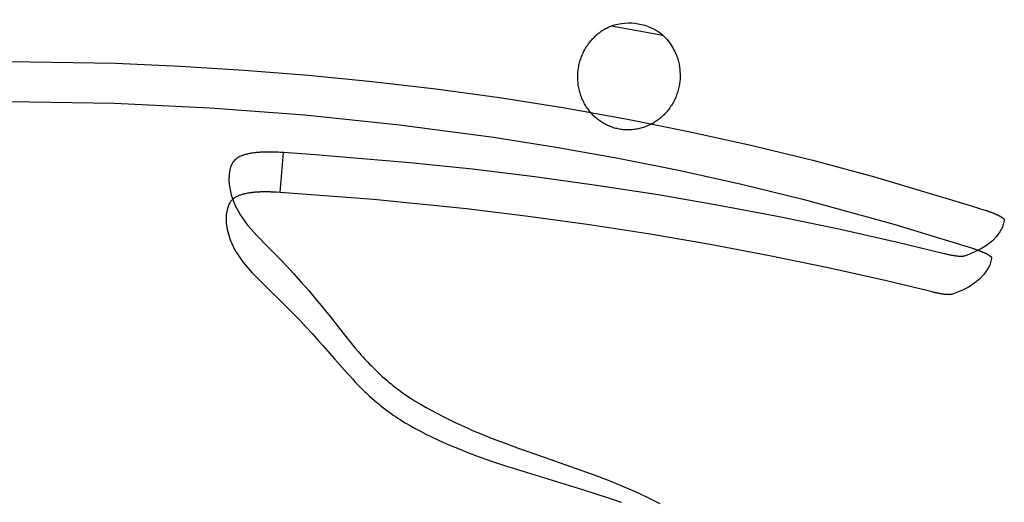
# Model space of a CAD drawing. Extents: x 603 to 1103, y 2695 to 3213.
# Tile 6 of 6: x 861 to 1103, y 3094 to 3213. Entities that reach past the tile are written whole.
import ezdxf

# ---------------------------------------------------------------- set-up
doc = ezdxf.new("R2010")
doc.units = 0
doc.layers.add('CAPA_01', color=12, linetype='CONTINUOUS')
doc.layers.add('PATAS_MADERA_CON_METAL', color=70, linetype='CONTINUOUS')

msp = doc.modelspace()

# ---------------------------------------------------------------- linework, layer by layer
at = {"layer": 'CAPA_01'}
msp.add_line((924.95, 3170.62, 682.31), (925.8, 3180.42, 680.52), dxfattribs=at)
for points in [[(852.89, 3202.93, 788.58), (884.55, 3202.38, 788.59), (900.36, 3201.69, 788.62), (916.15, 3200.73, 788.65), (931.9, 3199.47, 788.69), (947.63, 3197.93, 788.75), (963.29, 3196.09, 788.82), (978.92, 3193.95, 788.92), (994.48, 3191.49, 789.03), (1009.98, 3188.73, 789.17), (1025.4, 3185.65, 789.33), (1040.75, 3182.25, 789.51), (1055.99, 3178.53, 789.73), (1071.15, 3174.48, 789.98), (1093.67, 3167.78, 790.4), (1098.33, 3166.29, 790.5), (1098.63, 3166.2, 790.51), (1098.73, 3166.16, 790.51), (1098.84, 3166.13, 790.5), (1098.96, 3166.09, 790.5), (1099.07, 3166.05, 790.49), (1099.18, 3166.01, 790.47), (1099.3, 3165.97, 790.46), (1099.42, 3165.93, 790.44), (1099.53, 3165.88, 790.42), (1099.64, 3165.84, 790.39), (1099.76, 3165.8, 790.37), (1099.87, 3165.76, 790.34), (1099.98, 3165.72, 790.31), (1100.09, 3165.67, 790.27), (1100.2, 3165.63, 790.23), (1100.31, 3165.59, 790.19), (1100.42, 3165.54, 790.15), (1100.53, 3165.5, 790.1), (1100.63, 3165.46, 790.05), (1100.73, 3165.41, 790), (1100.84, 3165.37, 789.94), (1100.94, 3165.32, 789.89), (1101.04, 3165.28, 789.83), (1101.14, 3165.24, 789.76), (1101.23, 3165.19, 789.7), (1101.33, 3165.15, 789.63), (1101.42, 3165.11, 789.56), (1101.51, 3165.06, 789.49), (1101.6, 3165.02, 789.41), (1101.68, 3164.98, 789.33), (1101.77, 3164.94, 789.25), (1101.85, 3164.89, 789.17), (1101.93, 3164.85, 789.09), (1102.01, 3164.81, 789), (1102.08, 3164.77, 788.91), (1102.16, 3164.73, 788.82), (1102.23, 3164.69, 788.73), (1102.29, 3164.65, 788.64), (1102.36, 3164.61, 788.54), (1102.42, 3164.57, 788.45), (1102.48, 3164.53, 788.35), (1102.54, 3164.5, 788.24), (1102.6, 3164.46, 788.14), (1102.65, 3164.42, 788.04), (1102.7, 3164.39, 787.93), (1102.75, 3164.35, 787.82), (1102.79, 3164.32, 787.71), (1102.84, 3164.28, 787.6), (1102.88, 3164.25, 787.49), (1102.91, 3164.22, 787.38), (1102.95, 3164.19, 787.26), (1102.98, 3164.15, 787.14), (1103, 3164.12, 787.03), (1103.03, 3164.09, 786.91), (1103.05, 3164.07, 786.79), (1103.07, 3164.04, 786.67), (1103.09, 3164.01, 786.56), (1103.1, 3163.99, 786.44), (1103.11, 3163.96, 786.32), (1103.11, 3163.94, 786.21), (1103.12, 3163.92, 786.09), (1103.12, 3163.89, 785.97), (1103.03, 3163.38, 782.94), (1102.65, 3162.12, 775.41), (1102.05, 3160.92, 767.9), (1101.23, 3159.78, 760.44), (1100.2, 3158.72, 753.02), (1098.95, 3157.73, 745.66), (1097.5, 3156.82, 738.36), (1095.85, 3155.99, 731.13), (1094.01, 3155.25, 723.98), (1093.27, 3155, 721.31), (1093.14, 3154.95, 720.87), (1093.07, 3154.94, 720.66), (1092.99, 3154.92, 720.43), (1092.9, 3154.91, 720.22), (1092.81, 3154.9, 720.01), (1092.71, 3154.89, 719.8), (1092.61, 3154.89, 719.59), (1092.49, 3154.89, 719.39), (1092.38, 3154.89, 719.19), (1092.25, 3154.89, 719), (1092.12, 3154.9, 718.81), (1091.99, 3154.91, 718.62), (1091.85, 3154.92, 718.44), (1091.7, 3154.93, 718.26), (1091.55, 3154.95, 718.09), (1091.39, 3154.97, 717.92), (1091.23, 3154.99, 717.76), (1091.07, 3155.01, 717.6), (1090.89, 3155.04, 717.44), (1090.72, 3155.06, 717.29), (1090.53, 3155.1, 717.15), (1090.35, 3155.13, 717.01), (1090.16, 3155.16, 716.87), (1089.97, 3155.2, 716.75), (1089.77, 3155.24, 716.63), (1089.57, 3155.28, 716.51), (1089.37, 3155.32, 716.4), (1089.13, 3155.37, 716.28), (1088.91, 3155.42, 716.18), (1088.71, 3155.47, 716.1), (1088.51, 3155.52, 716.02), (1088.31, 3155.57, 715.95), (1087.63, 3155.74, 715.73), (1076.88, 3158.34, 712.35), (1062.38, 3161.61, 708.03), (1047.75, 3164.64, 703.97), (1032.9, 3167.45, 700.13), (1017.94, 3170.02, 696.57), (1002.82, 3172.36, 693.26), (987.6, 3174.46, 690.23), (972.26, 3176.32, 687.47), (956.84, 3177.94, 684.96), (933.58, 3179.91, 681.59), (925.8, 3180.42, 680.52)], [(852.89, 3193.09, 790.35), (884.21, 3192.54, 790.36), (907.65, 3191.42, 790.4), (931.03, 3189.67, 790.45), (954.31, 3187.27, 790.54), (977.47, 3184.21, 790.67), (992.83, 3181.79, 790.77), (1008.14, 3179.05, 790.9), (1023.35, 3176.02, 791.05), (1038.49, 3172.66, 791.23), (1053.53, 3168.99, 791.43), (1075.9, 3162.87, 791.8), (1095.27, 3156.92, 792.17), (1095.56, 3156.83, 792.17), (1095.65, 3156.8, 792.17), (1095.77, 3156.76, 792.17), (1095.88, 3156.72, 792.16), (1095.99, 3156.68, 792.15), (1096.1, 3156.64, 792.14), (1096.22, 3156.6, 792.12), (1096.33, 3156.56, 792.1), (1096.45, 3156.52, 792.08), (1096.56, 3156.48, 792.06), (1096.67, 3156.44, 792.03), (1096.78, 3156.39, 792), (1096.89, 3156.35, 791.97), (1097, 3156.31, 791.93), (1097.11, 3156.27, 791.9), (1097.21, 3156.22, 791.85), (1097.32, 3156.18, 791.81), (1097.43, 3156.14, 791.76), (1097.53, 3156.1, 791.72), (1097.63, 3156.05, 791.66), (1097.73, 3156.01, 791.61), (1097.83, 3155.97, 791.55), (1097.93, 3155.92, 791.49), (1098.03, 3155.88, 791.43), (1098.12, 3155.84, 791.36), (1098.22, 3155.79, 791.3), (1098.31, 3155.75, 791.23), (1098.4, 3155.71, 791.15), (1098.48, 3155.67, 791.08), (1098.57, 3155.62, 791), (1098.65, 3155.58, 790.92), (1098.73, 3155.54, 790.84), (1098.81, 3155.5, 790.76), (1098.89, 3155.46, 790.67), (1098.96, 3155.42, 790.58), (1099.03, 3155.38, 790.49), (1099.1, 3155.34, 790.4), (1099.17, 3155.3, 790.31), (1099.23, 3155.26, 790.21), (1099.3, 3155.22, 790.12), (1099.36, 3155.19, 790.02), (1099.41, 3155.15, 789.92), (1099.47, 3155.11, 789.81), (1099.52, 3155.07, 789.71), (1099.57, 3155.04, 789.6), (1099.62, 3155, 789.5), (1099.66, 3154.97, 789.39), (1099.7, 3154.94, 789.28), (1099.74, 3154.9, 789.17), (1099.78, 3154.87, 789.05), (1099.81, 3154.84, 788.94), (1099.84, 3154.81, 788.82), (1099.87, 3154.78, 788.7), (1099.89, 3154.75, 788.59), (1099.92, 3154.72, 788.47), (1099.93, 3154.69, 788.35), (1099.95, 3154.67, 788.24), (1099.96, 3154.64, 788.12), (1099.97, 3154.62, 788.01), (1099.98, 3154.59, 787.89), (1099.98, 3154.57, 787.77), (1099.98, 3154.55, 787.65), (1099.9, 3154.03, 784.64), (1099.52, 3152.78, 777.14), (1098.93, 3151.58, 769.66), (1098.12, 3150.44, 762.21), (1097.11, 3149.37, 754.8), (1095.88, 3148.38, 747.43), (1094.45, 3147.46, 740.13), (1092.83, 3146.62, 732.89), (1090.78, 3145.78, 724.82), (1090.16, 3145.57, 722.59), (1090.09, 3145.55, 722.38), (1090.01, 3145.53, 722.16), (1089.93, 3145.52, 721.94), (1089.84, 3145.51, 721.73), (1089.74, 3145.5, 721.52), (1089.64, 3145.5, 721.31), (1089.53, 3145.49, 721.11), (1089.41, 3145.5, 720.91), (1089.29, 3145.5, 720.72), (1089.16, 3145.5, 720.52), (1089.03, 3145.51, 720.34), (1088.89, 3145.52, 720.15), (1088.74, 3145.53, 719.98), (1088.59, 3145.55, 719.8), (1088.44, 3145.57, 719.63), (1088.28, 3145.59, 719.47), (1088.12, 3145.61, 719.31), (1087.95, 3145.63, 719.16), (1087.77, 3145.66, 719), (1087.59, 3145.69, 718.86), (1087.41, 3145.72, 718.72), (1087.22, 3145.76, 718.59), (1087.04, 3145.79, 718.46), (1086.84, 3145.83, 718.34), (1086.64, 3145.87, 718.22), (1086.44, 3145.91, 718.11), (1086.32, 3145.94, 718.05), (1086.21, 3145.96, 718), (1086, 3146.01, 717.9), (1085.8, 3146.06, 717.81), (1085.6, 3146.11, 717.73), (1085.4, 3146.16, 717.66), (1084.73, 3146.32, 717.44), (1074.13, 3148.88, 714.06), (1059.82, 3152.1, 709.76), (1045.39, 3155.08, 705.7), (1030.73, 3157.84, 701.88), (1015.97, 3160.37, 698.32), (1001.03, 3162.68, 695.03), (986, 3164.74, 692.01), (970.85, 3166.58, 689.25), (947.97, 3168.89, 685.58), (924.95, 3170.62, 682.31)], [(925.8, 3180.42, 680.52), (924.92, 3180.47, 680.38), (924.47, 3180.5, 680.3), (924.04, 3180.52, 680.2), (923.82, 3180.53, 680.15), (923.6, 3180.53, 680.09), (923.39, 3180.54, 680.03), (923.18, 3180.55, 679.96), (922.97, 3180.55, 679.89), (922.76, 3180.55, 679.82), (922.55, 3180.56, 679.74), (922.34, 3180.56, 679.65), (922.14, 3180.56, 679.57), (921.93, 3180.56, 679.47), (921.73, 3180.56, 679.38), (921.54, 3180.56, 679.28), (921.34, 3180.55, 679.17), (921.15, 3180.55, 679.06), (920.96, 3180.54, 678.95), (920.77, 3180.54, 678.83), (920.59, 3180.53, 678.71), (920.41, 3180.52, 678.59), (920.23, 3180.51, 678.46), (920.05, 3180.5, 678.32), (919.88, 3180.49, 678.19), (919.71, 3180.48, 678.05), (919.54, 3180.46, 677.9), (919.37, 3180.45, 677.75), (919.21, 3180.44, 677.6), (919.06, 3180.42, 677.45), (918.9, 3180.4, 677.3), (918.75, 3180.39, 677.14), (918.61, 3180.37, 676.98), (918.46, 3180.35, 676.82), (918.18, 3180.31, 676.49), (917.91, 3180.27, 676.15), (917.66, 3180.23, 675.8), (917.41, 3180.18, 675.44), (917.17, 3180.13, 675.08), (916.95, 3180.08, 674.71), (916.73, 3180.03, 674.33), (916.53, 3179.98, 673.95), (916.33, 3179.92, 673.57), (916.14, 3179.86, 673.18), (915.97, 3179.8, 672.79), (915.8, 3179.75, 672.4), (915.64, 3179.69, 672.01), (915.33, 3179.56, 671.21), (915.06, 3179.43, 670.41), (914.81, 3179.3, 669.59), (914.58, 3179.17, 668.77), (914.37, 3179.03, 667.95), (914.18, 3178.9, 667.12), (914.01, 3178.76, 666.29), (913.85, 3178.62, 665.45), (913.58, 3178.33, 663.78), (913.36, 3178.04, 662.1), (913.18, 3177.74, 660.41), (912.79, 3176.84, 655.33), (912.62, 3176.23, 651.95), (912.4, 3175.01, 645.14), (912.33, 3173.79, 638.31), (912.39, 3172.55, 631.45), (912.88, 3170.07, 617.58), (913.81, 3167.57, 603.49), (915.17, 3165.08, 589.11), (916.97, 3162.61, 574.4), (919.21, 3160.08, 559.43), (921.85, 3157.35, 544.44), (923.32, 3155.87, 537), (924.88, 3154.28, 529.64), (926.53, 3152.56, 522.39), (928.26, 3150.7, 515.28), (930.08, 3148.69, 508.32), (931.02, 3147.62, 504.93), (931.99, 3146.49, 501.57), (932.98, 3145.33, 498.28), (934.01, 3144.1, 495.03), (935.05, 3142.83, 491.87), (936.13, 3141.5, 488.75), (937.23, 3140.12, 485.73), (938.39, 3138.68, 482.77), (939.58, 3137.18, 479.9), (940.82, 3135.63, 477.11), (941.45, 3134.83, 475.76), (942.1, 3134.02, 474.42), (942.77, 3133.19, 473.11), (943.46, 3132.34, 471.82), (944.17, 3131.49, 470.56), (944.91, 3130.62, 469.33), (945.29, 3130.18, 468.73), (945.68, 3129.75, 468.14), (946.09, 3129.31, 467.55), (946.51, 3128.87, 466.98), (946.95, 3128.43, 466.42), (947.41, 3128, 465.87), (949.22, 3126.22, 463.72), (949.69, 3125.77, 463.2), (950.18, 3125.32, 462.7), (950.68, 3124.88, 462.2), (951.2, 3124.44, 461.72), (951.72, 3124, 461.24), (952.26, 3123.56, 460.77), (952.8, 3123.12, 460.31), (953.36, 3122.69, 459.87), (953.93, 3122.26, 459.43), (954.51, 3121.83, 459), (955.1, 3121.4, 458.58), (955.7, 3120.98, 458.17), (956.32, 3120.57, 457.78), (956.94, 3120.16, 457.39), (958.22, 3119.34, 456.64), (959.53, 3118.55, 455.93), (960.88, 3117.77, 455.25), (962.25, 3117.01, 454.6), (963.65, 3116.25, 453.98), (965.07, 3115.52, 453.4), (966.52, 3114.8, 452.83), (967.98, 3114.09, 452.3), (969.47, 3113.4, 451.79), (970.97, 3112.73, 451.3), (972.49, 3112.06, 450.84), (974.03, 3111.42, 450.4), (977.14, 3110.17, 449.59), (980.29, 3108.96, 448.85), (983.49, 3107.79, 448.17), (989.93, 3105.53, 446.96), (996.4, 3103.28, 445.91), (1002.85, 3100.95, 444.95), (1006.04, 3099.73, 444.5), (1009.21, 3098.45, 444.05), (1012.33, 3097.1, 443.62), (1015.4, 3095.66, 443.19), (1016.91, 3094.91, 442.97), (1018.39, 3094.13, 442.76)], [(924.95, 3170.62, 682.31), (924.07, 3170.67, 682.18), (923.64, 3170.7, 682.09), (923.42, 3170.71, 682.05), (923.2, 3170.71, 682), (922.99, 3170.72, 681.94), (922.78, 3170.73, 681.89), (922.56, 3170.74, 681.83), (922.36, 3170.74, 681.76), (922.15, 3170.75, 681.69), (921.94, 3170.75, 681.62), (921.73, 3170.75, 681.54), (921.53, 3170.76, 681.45), (921.33, 3170.76, 681.36), (921.13, 3170.76, 681.27), (920.93, 3170.75, 681.17), (920.73, 3170.75, 681.07), (920.54, 3170.75, 680.97), (920.35, 3170.74, 680.86), (920.16, 3170.74, 680.75), (919.98, 3170.73, 680.63), (919.8, 3170.72, 680.51), (919.62, 3170.72, 680.38), (919.44, 3170.71, 680.25), (919.27, 3170.7, 680.12), (919.1, 3170.68, 679.98), (918.93, 3170.67, 679.84), (918.76, 3170.66, 679.7), (918.6, 3170.64, 679.55), (918.44, 3170.63, 679.4), (918.28, 3170.61, 679.25), (918.13, 3170.6, 679.1), (917.98, 3170.58, 678.94), (917.84, 3170.56, 678.78), (917.69, 3170.54, 678.62), (917.42, 3170.51, 678.29), (917.15, 3170.46, 677.95), (916.9, 3170.42, 677.6), (916.65, 3170.37, 677.24), (916.42, 3170.32, 676.88), (916.2, 3170.27, 676.51), (915.99, 3170.22, 676.13), (915.78, 3170.17, 675.75), (915.59, 3170.11, 675.37), (915.4, 3170.05, 674.98), (915.23, 3170, 674.59), (915.06, 3169.94, 674.2), (914.9, 3169.88, 673.81), (914.6, 3169.75, 673.01), (914.33, 3169.62, 672.2), (914.09, 3169.49, 671.39), (913.86, 3169.36, 670.57), (913.65, 3169.22, 669.74), (913.47, 3169.09, 668.92), (913.29, 3168.95, 668.08), (913, 3168.66, 666.41), (912.76, 3168.37, 664.73), (912.56, 3168.08, 663.05), (912.33, 3167.63, 660.51), (912.01, 3166.72, 655.43), (911.72, 3165.2, 646.92), (911.7, 3163.04, 634.92), (911.93, 3161.48, 626.27), (912.66, 3158.99, 612.26), (913.84, 3156.48, 597.99), (915.93, 3153.36, 579.68), (918.11, 3150.86, 564.78), (920.72, 3148.22, 549.93), (922.94, 3146.07, 538.96), (924.54, 3144.51, 531.77), (926.23, 3142.84, 524.73), (928, 3141.05, 517.86), (929.87, 3139.11, 511.2), (931.32, 3137.56, 506.37), (932.83, 3135.92, 501.67), (934.4, 3134.18, 497.13), (935.48, 3132.97, 494.21), (936.03, 3132.34, 492.76), (937.16, 3131.07, 489.97), (938.33, 3129.74, 487.25), (939.54, 3128.37, 484.63), (940.79, 3126.96, 482.1), (941.43, 3126.24, 480.88), (942.08, 3125.52, 479.69), (942.76, 3124.77, 478.51), (943.45, 3124.02, 477.36), (944.17, 3123.26, 476.25), (944.91, 3122.5, 475.16), (945.29, 3122.11, 474.63), (945.68, 3121.73, 474.11), (946.09, 3121.34, 473.6), (946.51, 3120.96, 473.1), (946.95, 3120.57, 472.6), (948.76, 3119.02, 470.7), (949.22, 3118.63, 470.23), (949.69, 3118.23, 469.78), (950.18, 3117.84, 469.33), (950.68, 3117.45, 468.9), (951.19, 3117.06, 468.47), (951.72, 3116.68, 468.05), (952.25, 3116.29, 467.64), (952.8, 3115.91, 467.24), (953.35, 3115.53, 466.85), (953.92, 3115.15, 466.46), (954.49, 3114.77, 466.09), (955.09, 3114.4, 465.72), (955.69, 3114.03, 465.36), (956.92, 3113.31, 464.67), (958.19, 3112.6, 464.02), (959.5, 3111.9, 463.4), (960.84, 3111.22, 462.8), (962.2, 3110.55, 462.24), (963.59, 3109.89, 461.7), (965.01, 3109.25, 461.18), (966.45, 3108.61, 460.69), (967.91, 3108, 460.23), (969.38, 3107.4, 459.78), (970.87, 3106.81, 459.36), (973.91, 3105.67, 458.58), (977, 3104.58, 457.88), (980.14, 3103.53, 457.24), (986.52, 3101.53, 456.13), (999.34, 3097.63, 454.35), (1005.69, 3095.56, 453.58), (1008.82, 3094.45, 453.21)]]:
    msp.add_polyline3d(points, dxfattribs=at)
at = {"layer": 'PATAS_MADERA_CON_METAL', "color": 7}
msp.add_line((1006.45, 3211.57), (1019.1, 3209.33), dxfattribs=at)
msp.add_line((1006.45, 3211.57), (1019.1, 3209.33), dxfattribs=at)
msp.add_lwpolyline([(1023.38, 3199.39), (1023.37, 3199.06), (1023.36, 3198.74), (1023.34, 3198.42), (1023.31, 3198.09), (1023.28, 3197.77), (1023.23, 3197.45), (1023.18, 3197.13), (1023.12, 3196.81), (1023.06, 3196.49), (1022.98, 3196.17), (1022.9, 3195.86), (1022.82, 3195.54), (1022.72, 3195.23), (1022.62, 3194.92), (1022.51, 3194.62), (1022.39, 3194.31), (1022.27, 3194.01), (1022.14, 3193.72), (1022, 3193.42), (1021.86, 3193.13), (1021.7, 3192.84), (1021.55, 3192.56), (1021.38, 3192.28), (1021.21, 3192.01), (1021.03, 3191.74), (1020.85, 3191.47), (1020.66, 3191.21), (1020.47, 3190.95), (1020.26, 3190.7), (1020.06, 3190.45), (1019.84, 3190.21), (1019.62, 3189.97), (1019.4, 3189.75), (1019.17, 3189.52), (1018.94, 3189.3), (1018.7, 3189.09), (1018.46, 3188.88), (1018.21, 3188.68), (1017.95, 3188.49), (1017.69, 3188.3), (1017.43, 3188.12), (1017.17, 3187.95), (1016.9, 3187.78), (1016.62, 3187.62), (1016.35, 3187.47), (1016.07, 3187.32), (1015.78, 3187.18), (1015.49, 3187.05), (1015.2, 3186.93), (1014.91, 3186.81), (1014.62, 3186.7), (1014.32, 3186.6), (1014.02, 3186.51), (1013.72, 3186.42), (1013.41, 3186.34), (1013.11, 3186.27), (1012.8, 3186.21), (1012.49, 3186.16), (1012.18, 3186.11), (1011.87, 3186.07), (1011.56, 3186.04), (1011.25, 3186.02), (1010.94, 3186), (1010.63, 3186), (1010.32, 3186), (1010.01, 3186.01), (1009.7, 3186.03), (1009.39, 3186.06), (1009.08, 3186.09), (1008.77, 3186.13), (1008.46, 3186.18), (1008.16, 3186.24), (1007.85, 3186.31), (1007.55, 3186.38), (1007.25, 3186.46), (1006.95, 3186.55), (1006.66, 3186.65), (1006.36, 3186.76), (1006.07, 3186.87), (1005.79, 3186.99), (1005.5, 3187.12), (1005.22, 3187.25), (1004.94, 3187.4), (1004.67, 3187.55), (1004.4, 3187.7), (1004.13, 3187.87), (1003.87, 3188.04), (1003.61, 3188.22), (1003.36, 3188.4), (1003.11, 3188.59), (1002.86, 3188.79), (1002.62, 3189), (1002.39, 3189.21), (1002.16, 3189.42), (1001.93, 3189.64), (1001.72, 3189.87), (1001.5, 3190.11), (1001.29, 3190.35), (1001.09, 3190.59), (1000.9, 3190.84), (1000.71, 3191.1), (1000.52, 3191.36), (1000.35, 3191.62), (1000.18, 3191.89), (1000.01, 3192.16), (999.85, 3192.44), (999.7, 3192.72), (999.56, 3193.01), (999.42, 3193.3), (999.29, 3193.59), (999.16, 3193.89), (999.05, 3194.19), (998.94, 3194.49), (998.84, 3194.8), (998.74, 3195.11), (998.65, 3195.42), (998.57, 3195.73), (998.5, 3196.04), (998.43, 3196.36), (998.38, 3196.68), (998.32, 3197), (998.28, 3197.32), (998.25, 3197.64), (998.22, 3197.97), (998.2, 3198.29), (998.19, 3198.62), (998.18, 3198.94), (998.18, 3199.27), (998.19, 3199.59), (998.21, 3199.92), (998.24, 3200.24), (998.27, 3200.56), (998.31, 3200.89), (998.36, 3201.21), (998.41, 3201.53), (998.48, 3201.85), (998.55, 3202.17), (998.62, 3202.48), (998.71, 3202.79), (998.8, 3203.11), (998.9, 3203.41), (999.01, 3203.72), (999.12, 3204.03), (999.24, 3204.33), (999.37, 3204.62), (999.5, 3204.92), (999.64, 3205.21), (999.79, 3205.5), (999.94, 3205.78), (1000.11, 3206.06), (1000.27, 3206.33), (1000.45, 3206.61), (1000.62, 3206.87), (1000.81, 3207.13), (1001, 3207.39), (1001.2, 3207.64), (1001.4, 3207.89), (1001.61, 3208.13), (1001.82, 3208.37), (1002.04, 3208.6), (1002.27, 3208.83), (1002.5, 3209.05), (1002.73, 3209.26), (1002.97, 3209.47), (1003.21, 3209.67), (1003.46, 3209.87), (1003.72, 3210.05), (1003.97, 3210.24), (1004.23, 3210.41), (1004.5, 3210.58), (1004.77, 3210.74), (1005.04, 3210.9), (1005.31, 3211.05), (1005.59, 3211.19), (1005.87, 3211.33), (1006.16, 3211.45), (1006.45, 3211.57)], dxfattribs=at)
msp.add_lwpolyline([(1023.38, 3199.39), (1023.37, 3199.06), (1023.36, 3198.74), (1023.34, 3198.42), (1023.31, 3198.09), (1023.28, 3197.77), (1023.23, 3197.45), (1023.18, 3197.13), (1023.12, 3196.81), (1023.06, 3196.49), (1022.98, 3196.17), (1022.9, 3195.86), (1022.82, 3195.54), (1022.72, 3195.23), (1022.62, 3194.92), (1022.51, 3194.62), (1022.39, 3194.31), (1022.27, 3194.01), (1022.14, 3193.72), (1022, 3193.42), (1021.86, 3193.13), (1021.7, 3192.84), (1021.55, 3192.56), (1021.38, 3192.28), (1021.21, 3192.01), (1021.03, 3191.74), (1020.85, 3191.47), (1020.66, 3191.21), (1020.47, 3190.95), (1020.26, 3190.7), (1020.06, 3190.45), (1019.84, 3190.21), (1019.62, 3189.97), (1019.4, 3189.75), (1019.17, 3189.52), (1018.94, 3189.3), (1018.7, 3189.09), (1018.46, 3188.88), (1018.21, 3188.68), (1017.95, 3188.49), (1017.69, 3188.3), (1017.43, 3188.12), (1017.17, 3187.95), (1016.9, 3187.78), (1016.62, 3187.62), (1016.35, 3187.47), (1016.07, 3187.32), (1015.78, 3187.18), (1015.49, 3187.05), (1015.2, 3186.93), (1014.91, 3186.81), (1014.62, 3186.7), (1014.32, 3186.6), (1014.02, 3186.51), (1013.72, 3186.42), (1013.41, 3186.34), (1013.11, 3186.27), (1012.8, 3186.21), (1012.49, 3186.16), (1012.18, 3186.11), (1011.87, 3186.07), (1011.56, 3186.04), (1011.25, 3186.02), (1010.94, 3186), (1010.63, 3186), (1010.32, 3186), (1010.01, 3186.01), (1009.7, 3186.03), (1009.39, 3186.06), (1009.08, 3186.09), (1008.77, 3186.13), (1008.46, 3186.18), (1008.16, 3186.24), (1007.85, 3186.31), (1007.55, 3186.38), (1007.25, 3186.46), (1006.95, 3186.55), (1006.66, 3186.65), (1006.36, 3186.76), (1006.07, 3186.87), (1005.79, 3186.99), (1005.5, 3187.12), (1005.22, 3187.25), (1004.94, 3187.4), (1004.67, 3187.55), (1004.4, 3187.7), (1004.13, 3187.87), (1003.87, 3188.04), (1003.61, 3188.22), (1003.36, 3188.4), (1003.11, 3188.59), (1002.86, 3188.79), (1002.62, 3189), (1002.39, 3189.21), (1002.16, 3189.42), (1001.93, 3189.64), (1001.72, 3189.87), (1001.5, 3190.11), (1001.29, 3190.35), (1001.09, 3190.59), (1000.9, 3190.84), (1000.71, 3191.1), (1000.52, 3191.36), (1000.35, 3191.62), (1000.18, 3191.89), (1000.01, 3192.16), (999.85, 3192.44), (999.7, 3192.72), (999.56, 3193.01), (999.42, 3193.3), (999.29, 3193.59), (999.16, 3193.89), (999.05, 3194.19), (998.94, 3194.49), (998.84, 3194.8), (998.74, 3195.11), (998.65, 3195.42), (998.57, 3195.73), (998.5, 3196.04), (998.43, 3196.36), (998.38, 3196.68), (998.32, 3197), (998.28, 3197.32), (998.25, 3197.64), (998.22, 3197.97), (998.2, 3198.29), (998.19, 3198.62), (998.18, 3198.94), (998.18, 3199.27), (998.19, 3199.59), (998.21, 3199.92), (998.24, 3200.24), (998.27, 3200.56), (998.31, 3200.89), (998.36, 3201.21), (998.41, 3201.53), (998.48, 3201.85), (998.55, 3202.17), (998.62, 3202.48), (998.71, 3202.79), (998.8, 3203.11), (998.9, 3203.41), (999.01, 3203.72), (999.12, 3204.03), (999.24, 3204.33), (999.37, 3204.62), (999.5, 3204.92), (999.64, 3205.21), (999.79, 3205.5), (999.94, 3205.78), (1000.11, 3206.06), (1000.27, 3206.33), (1000.45, 3206.61), (1000.62, 3206.87), (1000.81, 3207.13), (1001, 3207.39), (1001.2, 3207.64), (1001.4, 3207.89), (1001.61, 3208.13), (1001.82, 3208.37), (1002.04, 3208.6), (1002.27, 3208.83), (1002.5, 3209.05), (1002.73, 3209.26), (1002.97, 3209.47), (1003.21, 3209.67), (1003.46, 3209.87), (1003.72, 3210.05), (1003.97, 3210.24), (1004.23, 3210.41), (1004.5, 3210.58), (1004.77, 3210.74), (1005.04, 3210.9), (1005.31, 3211.05), (1005.59, 3211.19), (1005.87, 3211.33), (1006.16, 3211.45), (1006.45, 3211.57)], dxfattribs=at)
at = {"layer": 'PATAS_MADERA_CON_METAL', "color": 7, "extrusion": (0.999395, -0.0108, 0.033062)}
msp.add_lwpolyline([(3210.26, -32.69), (3068.52, 400.97)], dxfattribs=at)
msp.add_lwpolyline([(3210.26, -32.69), (3068.52, 400.97)], dxfattribs=at)
at = {"layer": 'PATAS_MADERA_CON_METAL', "color": 7, "extrusion": (0.055058, 0.310116, -0.949103)}
msp.add_arc((-435.97, 3157.44, 1051.37), 12.5, 59.0743, 120.9257, dxfattribs=at)
msp.add_arc((-435.97, 3157.44, 1051.37), 12.5, 59.0743, 120.9257, dxfattribs=at)
at = {"layer": 'PATAS_MADERA_CON_METAL', "color": 7, "extrusion": (-9.46723e-16, 3.88122e-15, -1)}
msp.add_arc((-1010.11, 3199.56), 13.27, 132.6275, 180.7513, dxfattribs=at)
msp.add_arc((-1010.11, 3199.56), 13.27, 132.6275, 180.7513, dxfattribs=at)

doc.saveas('drawing.dxf')
